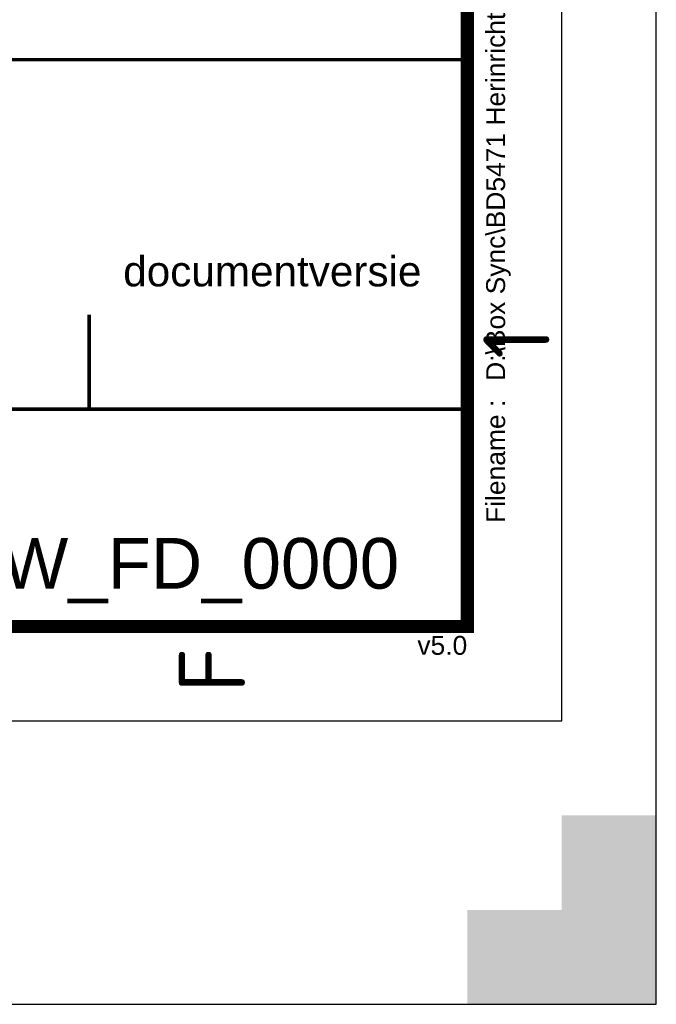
# Paper-space layout 'A3s' of a CAD drawing. Header units: metres. Extents: x 0 to 297, y 0 to 420.
# Tile 11 of 14: x 263 to 297, y 0 to 52. Entities that reach past the tile are written whole.
import ezdxf
from ezdxf.enums import TextEntityAlignment as Align

# ---------------------------------------------------------------- set-up
doc = ezdxf.new("R2010")
doc.units = ezdxf.units.M
for name, color, linetype, lineweight in [('X-XX-AL-TEKENBLAD-KADER-AFSNIJMARKERING-G', 7, 'Continuous', 25), ('X-XX-AL-TEKENBLAD-KADER-G', 7, 'Continuous', 25), ('X-XX-AL-TEKENBLAD-KADER-ROOSTERVERDELING-G', 7, 'Continuous', 25), ('X-XX-AL-TEKENBLAD-KADER-ROOSTERVERDELING-T35', 7, 'Continuous', 35), ('X-XX-AL-TEKENBLAD_KADER-S', 7, 'Continuous', 25), ('X-XX-AL-TEKENBLAD_TITELBLOK-S', 7, 'Continuous', 25)]:
    doc.layers.add(name, color=color, linetype=linetype, lineweight=lineweight)
doc.styles.add('NLCS-ISO', font='NLCS-ISO.ttf')
doc.styles.add('RHTITLEBLOCK', font='arial.ttf')
doc.styles.add('RHTITLEBLOCK2', font='txt')

# ---------------------------------------------------------------- blocks, each defined once
blk = doc.blocks.new('SAL-TEKENBLAD-A3-SO')
at = {"layer": 'X-XX-AL-TEKENBLAD-KADER-AFSNIJMARKERING-G'}
blk.add_hatch(color=256, dxfattribs=at).paths.add_polyline_path([(-20, 0), (-20, -10), (-10, -10), (-10, -5), (-15, -5), (-15, 0)])
at = {"layer": 'X-XX-AL-TEKENBLAD-KADER-G'}
for p, q in [((-20, 287), (-20, -10)), ((-20, -10), (400, -10))]:
    blk.add_line(p, q, dxfattribs=at)
at = {"layer": 'X-XX-AL-TEKENBLAD-KADER-G', "const_width": 0.7}
blk.add_lwpolyline([(0, 0), (390, 0), (390, 277), (0, 277)], close=True, dxfattribs=at)
at = {"layer": 'X-XX-AL-TEKENBLAD-KADER-ROOSTERVERDELING-G'}
for p, q in [((-5, 282), (-5, -5)), ((-5, 0), (-5, -5)), ((-5, -5), (395, -5))]:
    blk.add_line(p, q, dxfattribs=at)
at = {"layer": 'X-XX-AL-TEKENBLAD-KADER-ROOSTERVERDELING-T35', "lineweight": 35, "style": 'NLCS-ISO'}
blk.add_text('F', height=3.5, dxfattribs=at).set_placement((-3.5, 13.5), align=Align.MIDDLE_LEFT)
blk.add_text('1', height=3.5, dxfattribs=at).set_placement((15, -5.4), align=Align.BOTTOM_CENTER)
blk = doc.blocks.new('*U11')
at = {"const_width": 0.35}
blk.add_lwpolyline([(0, 45), (0, 0), (-180, 0), (-180, 45)], close=True, dxfattribs=at)
at = {"const_width": 0.18}
for points in [[(0, 30), (-180, 30)], [(0, 11.5), (-62, 11.5), (-62, 16.5)], [(-20, 11.5), (-20, 16.5)]]:
    blk.add_lwpolyline(points, dxfattribs=at)
at = {"style": 'RHTITLEBLOCK'}
blk.add_text('documentversie', height=1.6, dxfattribs=at).set_placement((-18.2, 18))
blk.add_text('Filename :', height=1, rotation=90, dxfattribs=at).set_placement((2, 12), align=Align.RIGHT)
for tag, height, p in [('REVISIE', 1.6, (-175, 50.05)), ('NL_META_BLADNUMMER', 2.5, (-78.5, 2)), ('NL_META_AANTAL_BLADEN', 2.5, (-67.5, 2))]:
    blk.add_attdef(tag, text='', height=height, dxfattribs=at).set_placement(p, align=Align.CENTER)
for tag, p, height in [('WIJZIGINGSOMSCHRIJVING', (-168.2, 50.05), 1.6), ('NL_META_OPSTELLER', (-83.2, 50.05), 1.6), ('GECONTROLEERD', (-60.2, 50.05), 1.6), ('NL_META_AUTORISATOR', (-37.2, 50.05), 1.6), ('NL_META_UITGAVE', (-14.2, 50.05), 1.6), ('CLIENT01', (-176.4, 36.5), 2.5), ('NL_META_PROJECTOMSCHRIJVING', (-86.4, 36.5), 2.5), ('CLIENT02', (-176.4, 32), 2.5), ('NL_META_PROJECTOMSCHRIJVING_02', (-86.4, 32), 2.5), ('NL_META_TEKENINGOMSCHRIJVING', (-176.4, 21.5), 2.5), ('NL_META_TEKENINGOMSCHRIJVING_02', (-176.4, 17), 2.5), ('NL_META_DOCUMENTSTATUS', (-58.4, 13.5), 2.5), ('NL_META_REVISIE', (-17.234, 13.5), 2.5), ('NL_META_TEKENINGOMSCHRIJVING_03', (-176.4, 12.5), 2.5), ('NL_META_TEKENBLADFORMAAT', (-176.4, 2.154), 2.5), ('SCALE', (-148.4, 2.154), 2.5), ('FASE', (-115.4, 2), 2.5)]:
    blk.add_attdef(tag, p, '', height=height, dxfattribs=at)
blk.add_attdef('FILENAME', text='', height=1, rotation=90, dxfattribs=at).set_placement((1.5, 13), align=Align.MIDDLE_LEFT)
at = {"style": 'RHTITLEBLOCK2'}
for tag, p in [('NL_META_EIGENAAR', (-64.5, 14.444)), ('AFDELING', (-64.5, 12.5))]:
    blk.add_attdef(tag, text='', height=1, dxfattribs=at).set_placement(p, align=Align.RIGHT)
at = {"style": 'RHTITLEBLOCK'}
blk.add_attdef('NL_META_ID_NUMMER', text='', height=2.683, dxfattribs=at).set_placement((-58.4, 2), (-3.6, 2), align=Align.ALIGNED)
at = {"layer": 'Defpoints', "style": 'RHTITLEBLOCK'}
blk.add_text('v5.0', height=1, dxfattribs=at).set_placement((0, -1.5), align=Align.RIGHT)
at = {"layer": 'Defpoints', "style": 'RHTITLEBLOCK', "flags": 2}
for tag, p in [('NL_META_DOCUMENTSOORT', (-168.2, -2.3)), ('NL_META_TAAL', (-121.2, -2.3))]:
    blk.add_attdef(tag, p, '', height=1.8, dxfattribs=at)

psp = doc.layouts.new('A3s')

# ---------------------------------------------------------------- block references
at = {"layer": 'X-XX-AL-TEKENBLAD_KADER-S', "rotation": 90}
psp.add_blockref('SAL-TEKENBLAD-A3-SO', (287, 20), dxfattribs=at)
at = {"layer": 'X-XX-AL-TEKENBLAD_TITELBLOK-S'}
ref = psp.add_blockref('*U11', (287, 20), dxfattribs=at)
ref.add_attrib('NL_META_ID_NUMMER', 'BC0000_D_INFRA_W_FD_0000', dxfattribs={"layer": '0', "height": 2.68344, "style": 'RHTITLEBLOCK'}).set_placement((228.6, 22), (283.4, 22), align=Align.ALIGNED)
ref.add_attrib('FILENAME', 'D:\\Box Sync\\BD5471 Herinrichting Run\\BD5471 Technical Data\\011 CAD\\01 Kader\\DO\\BD5471-101-DO-106.dwg', dxfattribs={"layer": '0', "height": 1, "rotation": 90, "style": 'RHTITLEBLOCK'}).set_placement((288.5, 33), align=Align.MIDDLE_LEFT)

doc.saveas('drawing.dxf')
